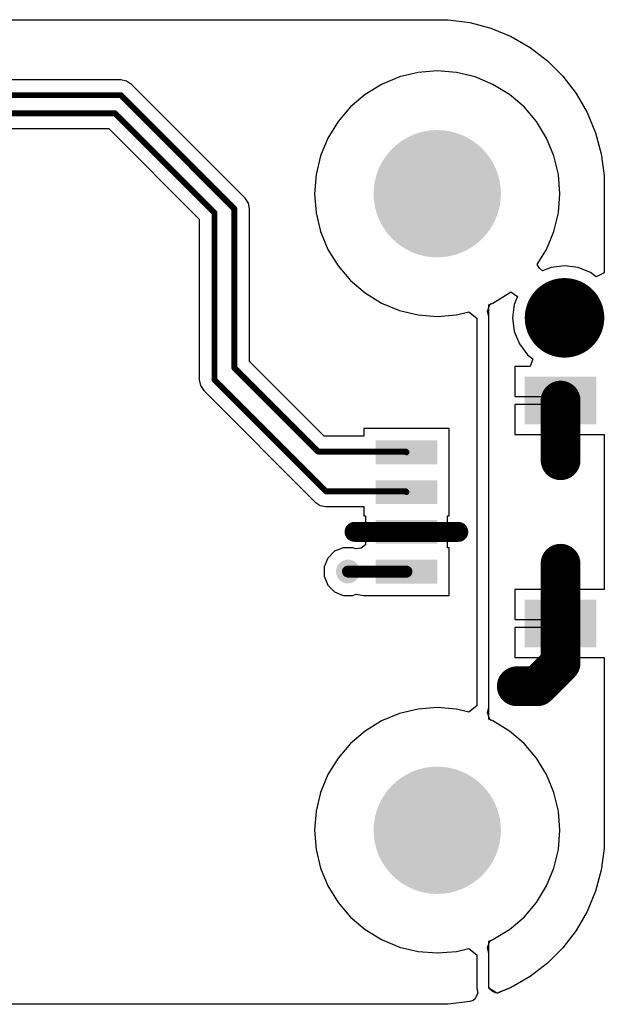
# Model space of a CAD drawing. Header units: inches. Extents: x 0.3 to 40.7, y 0.3 to 25.1.
# Tile 3 of 3: x 26 to 40.7, y 0.3 to 25.1. Entities that reach past the tile are written whole.
import ezdxf

# ---------------------------------------------------------------- set-up
doc = ezdxf.new("R2010")
doc.units = ezdxf.units.IN
for name, color, linetype in [('Pad Holes', 156, 'Continuous'), ('TOP', 1, 'Continuous'), ('Via Holes', 16, 'Continuous')]:
    doc.layers.add(name, color=color, linetype=linetype)

# ---------------------------------------------------------------- blocks, each defined once
blk = doc.blocks.new('F_____________1___F_________1_1676')
at = {"layer": 'TOP'}
h = blk.add_hatch(color=1, dxfattribs=at)
edge = h.paths.add_edge_path()
edge.add_arc((0, 0), 0.5, 0, 360)
for points, const_width in [([(0.5, 0, 1), (-0.5, 0, 1)], 1), ([(-0.75, 0, 1), (-0.25, 0, 1)], 0.5), ([(0.25, 0, 1), (0.75, 0, 1)], 0.5)]:
    blk.add_lwpolyline(points, format="xyb", close=True, dxfattribs=dict(at, const_width=const_width))
blk = doc.blocks.new('SM04B_SRSS_TB_LF__SN__F_________1_1678')
at = {"layer": 'TOP'}
for points in [[(-3.4, 2.838), (-2.2, 2.838), (-2.2, 1.038), (-3.4, 1.038)], [(2.2, 2.838), (3.4, 2.838), (3.4, 1.038), (2.2, 1.038)], [(-1.8, -1.162), (-1.2, -1.162), (-1.2, -2.712), (-1.8, -2.712)], [(-0.8, -1.162), (-0.2, -1.162), (-0.2, -2.712), (-0.8, -2.712)], [(0.2, -1.162), (0.8, -1.162), (0.8, -2.712), (0.2, -2.712)], [(1.2, -1.162), (1.8, -1.162), (1.8, -2.712), (1.2, -2.712)]]:
    blk.add_hatch(color=1, dxfattribs=at).paths.add_polyline_path(points)

msp = doc.modelspace()

# ---------------------------------------------------------------- hatches: boundary and pattern name
at = {"layer": 'Pad Holes'}
h = msp.add_hatch(color=7, dxfattribs=at)
edge = h.paths.add_edge_path()
edge.add_arc((36.5, 20.68), 1.6, 0, 360)
h = msp.add_hatch(color=7, dxfattribs=at)
edge = h.paths.add_edge_path()
edge.add_arc((36.5, 4.68), 1.6, 0, 360)
at = {"layer": 'TOP'}
h = msp.add_hatch(color=1, dxfattribs=at)
edge = h.paths.add_edge_path()
edge.add_arc((36.5, 20.68), 1.5, 0, 360)
h = msp.add_hatch(color=1, dxfattribs=at)
edge = h.paths.add_edge_path()
edge.add_arc((34.255, 11.183), 0.3, 0, 360)
h = msp.add_hatch(color=1, dxfattribs=at)
edge = h.paths.add_edge_path()
edge.add_arc((38.5, 8.3), 0.3, 0, 360)
h = msp.add_hatch(color=1, dxfattribs=at)
edge = h.paths.add_edge_path()
edge.add_arc((36.5, 4.68), 1.5, 0, 360)
at = {"layer": 'Via Holes'}
h = msp.add_hatch(color=7, dxfattribs=at)
edge = h.paths.add_edge_path()
edge.add_arc((34.255, 11.183), 0.15, 0, 360)
h = msp.add_hatch(color=7, dxfattribs=at)
edge = h.paths.add_edge_path()
edge.add_arc((38.5, 8.3), 0.15, 0, 360)

# ---------------------------------------------------------------- linework, layer by layer
at = {"layer": 'TOP'}
for p, q in [((25.275, 25.054), (36.5, 25.054)), ((36.5, 25.054), (36.775, 25.054)), ((36.775, 25.054), (37.32, 24.982)), ((37.32, 24.982), (37.851, 24.84)), ((37.851, 24.84), (38.359, 24.63)), ((38.359, 24.63), (38.835, 24.355)), ((38.835, 24.355), (39.271, 24.02)), ((39.271, 24.02), (39.66, 23.631)), ((36.5, 23.765), (36.018, 23.727)), ((36.983, 23.727), (36.5, 23.765)), ((28.543, 23.539), (25.539, 23.539)), ((28.69, 23.51), (28.543, 23.539)), ((35.547, 23.614), (35.1, 23.428)), ((36.018, 23.727), (35.547, 23.614)), ((37.453, 23.614), (36.983, 23.727)), ((37.9, 23.428), (37.453, 23.614)), ((39.66, 23.631), (39.995, 23.195)), ((28.814, 23.427), (28.69, 23.51)), ((31.67, 20.57), (28.814, 23.427)), ((35.1, 23.428), (34.687, 23.175)), ((38.313, 23.175), (37.9, 23.428)), ((34.687, 23.175), (34.319, 22.861)), ((38.681, 22.861), (38.313, 23.175)), ((39.995, 23.195), (40.27, 22.719)), ((34.319, 22.861), (34.005, 22.493)), ((38.995, 22.493), (38.681, 22.861)), ((40.27, 22.719), (40.48, 22.211)), ((23.18, 22.318), (28.242, 22.318)), ((28.242, 22.318), (30.518, 20.042)), ((34.005, 22.493), (33.752, 22.08)), ((39.248, 22.08), (38.995, 22.493)), ((33.752, 22.08), (33.566, 21.633)), ((39.434, 21.633), (39.248, 22.08)), ((40.48, 22.211), (40.622, 21.68)), ((33.566, 21.633), (33.454, 21.163)), ((39.547, 21.163), (39.434, 21.633)), ((40.622, 21.68), (40.694, 21.135)), ((33.454, 21.163), (33.416, 20.68)), ((39.585, 20.68), (39.547, 21.163)), ((40.694, 21.135), (40.694, 20.86)), ((40.694, 20.86), (40.694, 18.688)), ((31.753, 20.446), (31.67, 20.57)), ((33.416, 20.68), (33.454, 20.197)), ((39.547, 20.197), (39.585, 20.68)), ((31.782, 20.3), (31.753, 20.446)), ((31.782, 16.46), (31.782, 20.3)), ((33.454, 20.197), (33.566, 19.727)), ((39.434, 19.727), (39.547, 20.197)), ((30.518, 20.042), (30.518, 16.002)), ((33.566, 19.727), (33.752, 19.28)), ((39.248, 19.28), (39.434, 19.727)), ((33.752, 19.28), (34.005, 18.867)), ((39.016, 18.9), (39.248, 19.28)), ((34.005, 18.867), (34.319, 18.499)), ((39.068, 18.806), (39.016, 18.9)), ((39.361, 18.827), (39.148, 18.738)), ((39.7, 18.871), (39.361, 18.827)), ((40.039, 18.827), (39.7, 18.871)), ((40.356, 18.696), (40.039, 18.827)), ((39.148, 18.738), (39.068, 18.806)), ((40.494, 18.589), (40.356, 18.696)), ((40.694, 18.688), (40.494, 18.589)), ((34.319, 18.499), (34.687, 18.185)), ((34.687, 18.185), (35.1, 17.932)), ((37.9, 17.932), (38.313, 18.185)), ((37.9, 17.932), (38.313, 18.185)), ((38.313, 18.185), (38.347, 18.214)), ((38.313, 18.185), (38.347, 18.214)), ((38.347, 18.214), (38.514, 18.093)), ((38.347, 18.214), (38.514, 18.093)), ((38.514, 18.093), (38.433, 17.899)), ((38.514, 18.093), (38.433, 17.899)), ((35.1, 17.932), (35.547, 17.746)), ((37.767, 17.723), (37.803, 17.85)), ((37.8, 17.89), (37.9, 17.932)), ((37.8, 7.47), (37.8, 17.89)), ((37.803, 17.85), (37.831, 17.896)), ((37.831, 17.896), (37.846, 17.909)), ((37.846, 17.909), (37.9, 17.932)), ((38.433, 17.899), (38.389, 17.56)), ((38.433, 17.899), (38.389, 17.56)), ((35.547, 17.746), (36.018, 17.633)), ((36.018, 17.633), (36.5, 17.596)), ((36.5, 17.596), (36.983, 17.633)), ((36.983, 17.633), (37.294, 17.708)), ((37.294, 17.708), (37.494, 17.551)), ((37.777, 17.668), (37.767, 17.723)), ((37.785, 17.627), (37.777, 17.668)), ((37.798, 17.587), (37.785, 17.627)), ((37.796, 17.568), (37.798, 17.587)), ((37.494, 17.551), (37.494, 7.809)), ((37.8, 17.551), (37.796, 17.568)), ((37.8, 7.809), (37.8, 17.551)), ((38.389, 17.56), (38.433, 17.221)), ((38.389, 17.56), (38.433, 17.221)), ((38.433, 17.221), (38.564, 16.904)), ((38.433, 17.221), (38.564, 16.904)), ((38.564, 16.904), (38.773, 16.633)), ((38.564, 16.904), (38.773, 16.633)), ((38.773, 16.633), (38.902, 16.534)), ((38.773, 16.633), (38.902, 16.534)), ((33.66, 14.582), (31.782, 16.46)), ((38.834, 16.334), (38.447, 16.334)), ((38.447, 16.334), (38.447, 15.58)), ((38.834, 16.334), (38.447, 16.334)), ((38.447, 16.334), (38.447, 15.58)), ((38.902, 16.534), (38.834, 16.334)), ((38.902, 16.534), (38.834, 16.334)), ((30.518, 16.002), (30.547, 15.856)), ((30.547, 15.856), (30.63, 15.732)), ((30.63, 15.732), (33.432, 12.93)), ((38.447, 15.58), (39.601, 15.58)), ((38.447, 15.58), (39.601, 15.58)), ((39.501, 15.38), (38.447, 15.38)), ((38.447, 15.38), (38.447, 14.626)), ((39.501, 15.38), (38.447, 15.38)), ((38.447, 15.38), (38.447, 14.626)), ((39.501, 14.626), (39.501, 15.38)), ((39.501, 14.626), (39.501, 15.38)), ((39.601, 15.58), (39.601, 15.48)), ((39.601, 15.58), (39.601, 15.48)), ((39.601, 15.48), (39.701, 15.48)), ((39.601, 15.48), (39.701, 15.48)), ((39.701, 15.48), (39.701, 14.626)), ((39.701, 15.48), (39.701, 14.626)), ((36.801, 14.78), (34.651, 14.78)), ((34.651, 14.78), (34.651, 14.582)), ((36.801, 13.58), (36.801, 14.78)), ((38.447, 14.626), (39.501, 14.626)), ((38.447, 14.626), (39.501, 14.626)), ((39.701, 14.626), (40.694, 14.626)), ((39.701, 14.626), (40.694, 14.626)), ((40.694, 14.626), (40.694, 10.734)), ((40.694, 14.626), (40.694, 10.734)), ((34.651, 14.582), (33.66, 14.582)), ((36.801, 12.58), (36.801, 13.58)), ((33.432, 12.93), (33.556, 12.847)), ((33.556, 12.847), (33.702, 12.818)), ((33.702, 12.818), (34.651, 12.818)), ((34.651, 12.818), (34.651, 12.58)), ((34.651, 12.58), (34.697, 12.58)), ((34.697, 12.58), (34.697, 12.28)), ((36.755, 12.28), (36.755, 12.58)), ((36.755, 12.58), (36.801, 12.58)), ((34.697, 12.28), (35.726, 12.28)), ((35.726, 12.28), (36.755, 12.28)), ((35.726, 12.08), (34.697, 12.08)), ((34.697, 12.08), (34.697, 11.851)), ((36.755, 12.08), (35.726, 12.08)), ((36.755, 11.78), (36.755, 12.08)), ((33.915, 11.692), (33.746, 11.523)), ((34.136, 11.783), (33.915, 11.692)), ((34.374, 11.783), (34.136, 11.783)), ((34.451, 11.752), (34.374, 11.783)), ((34.586, 11.771), (34.451, 11.752)), ((34.697, 11.851), (34.586, 11.771)), ((36.801, 11.78), (36.755, 11.78)), ((36.801, 10.58), (36.801, 11.78)), ((33.746, 11.523), (33.655, 11.302)), ((33.655, 11.302), (33.655, 11.064)), ((33.655, 11.064), (33.746, 10.843)), ((33.746, 10.843), (33.915, 10.674)), ((33.915, 10.674), (34.136, 10.583)), ((39.501, 10.734), (38.447, 10.734)), ((38.447, 10.734), (38.447, 9.98)), ((39.501, 10.734), (38.447, 10.734)), ((38.447, 10.734), (38.447, 9.98)), ((39.501, 9.98), (39.501, 10.734)), ((39.501, 9.98), (39.501, 10.734)), ((40.694, 10.734), (39.701, 10.734)), ((39.701, 10.734), (39.701, 9.88)), ((40.694, 10.734), (39.701, 10.734)), ((39.701, 10.734), (39.701, 9.88)), ((34.136, 10.583), (34.374, 10.583)), ((34.374, 10.583), (34.451, 10.615)), ((34.451, 10.615), (34.651, 10.58)), ((34.651, 10.58), (34.651, 10.58)), ((34.651, 10.58), (36.801, 10.58)), ((38.447, 9.98), (39.501, 9.98)), ((38.447, 9.98), (39.501, 9.98)), ((39.501, 9.78), (38.447, 9.78)), ((38.447, 9.78), (38.447, 9.026)), ((39.501, 9.78), (38.447, 9.78)), ((38.447, 9.78), (38.447, 9.026)), ((39.501, 9.026), (39.501, 9.78)), ((39.501, 9.026), (39.501, 9.78)), ((39.701, 9.88), (39.701, 9.026)), ((39.701, 9.88), (39.701, 9.026)), ((38.447, 9.026), (39.501, 9.026)), ((38.447, 9.026), (39.501, 9.026)), ((39.701, 9.026), (40.694, 9.026)), ((39.701, 9.026), (40.694, 9.026)), ((40.694, 9.026), (40.694, 4.5)), ((40.694, 9.026), (40.694, 4.5)), ((36.018, 7.727), (35.547, 7.614)), ((36.5, 7.765), (36.018, 7.727)), ((36.983, 7.727), (36.5, 7.765)), ((37.294, 7.652), (36.983, 7.727)), ((37.494, 7.809), (37.294, 7.652)), ((37.767, 7.637), (37.777, 7.692)), ((37.777, 7.692), (37.785, 7.734)), ((37.785, 7.734), (37.798, 7.773)), ((37.796, 7.792), (37.8, 7.809)), ((37.798, 7.773), (37.796, 7.792)), ((35.1, 7.428), (34.687, 7.175)), ((35.547, 7.614), (35.1, 7.428)), ((37.803, 7.51), (37.767, 7.637)), ((37.9, 7.428), (37.8, 7.47)), ((37.831, 7.464), (37.803, 7.51)), ((37.846, 7.451), (37.831, 7.464)), ((37.9, 7.428), (37.846, 7.451)), ((38.313, 7.175), (37.9, 7.428)), ((38.313, 7.175), (37.9, 7.428)), ((34.687, 7.175), (34.319, 6.861)), ((38.681, 6.861), (38.313, 7.175)), ((38.681, 6.861), (38.313, 7.175)), ((34.319, 6.861), (34.005, 6.493)), ((38.995, 6.493), (38.681, 6.861)), ((38.995, 6.493), (38.681, 6.861)), ((34.005, 6.493), (33.752, 6.08)), ((39.248, 6.08), (38.995, 6.493)), ((39.248, 6.08), (38.995, 6.493)), ((33.752, 6.08), (33.566, 5.633)), ((39.434, 5.633), (39.248, 6.08)), ((39.434, 5.633), (39.248, 6.08)), ((33.566, 5.633), (33.454, 5.163)), ((39.547, 5.163), (39.434, 5.633)), ((39.547, 5.163), (39.434, 5.633)), ((33.454, 5.163), (33.416, 4.68)), ((39.585, 4.68), (39.547, 5.163)), ((39.585, 4.68), (39.547, 5.163)), ((33.416, 4.68), (33.454, 4.197)), ((39.547, 4.197), (39.585, 4.68)), ((39.547, 4.197), (39.585, 4.68)), ((40.694, 4.5), (40.694, 4.225)), ((40.694, 4.5), (40.694, 4.225)), ((40.694, 4.225), (40.622, 3.68)), ((40.694, 4.225), (40.622, 3.68)), ((33.454, 4.197), (33.566, 3.727)), ((39.434, 3.727), (39.547, 4.197)), ((39.434, 3.727), (39.547, 4.197)), ((33.566, 3.727), (33.752, 3.28)), ((39.248, 3.28), (39.434, 3.727)), ((39.248, 3.28), (39.434, 3.727)), ((40.622, 3.68), (40.48, 3.149)), ((40.622, 3.68), (40.48, 3.149)), ((33.752, 3.28), (34.005, 2.867)), ((38.995, 2.867), (39.248, 3.28)), ((38.995, 2.867), (39.248, 3.28)), ((40.48, 3.149), (40.27, 2.641)), ((40.48, 3.149), (40.27, 2.641)), ((34.005, 2.867), (34.319, 2.499)), ((38.681, 2.499), (38.995, 2.867)), ((38.681, 2.499), (38.995, 2.867)), ((34.319, 2.499), (34.687, 2.185)), ((38.313, 2.185), (38.681, 2.499)), ((38.313, 2.185), (38.681, 2.499)), ((40.27, 2.641), (39.995, 2.165)), ((40.27, 2.641), (39.995, 2.165)), ((34.687, 2.185), (35.1, 1.932)), ((37.9, 1.932), (38.313, 2.185)), ((37.9, 1.932), (38.313, 2.185)), ((39.995, 2.165), (39.66, 1.729)), ((39.995, 2.165), (39.66, 1.729)), ((35.1, 1.932), (35.547, 1.746)), ((35.547, 1.746), (36.018, 1.633)), ((37.767, 1.723), (37.803, 1.85)), ((37.8, 1.89), (37.9, 1.932)), ((37.8, 0.715), (37.8, 1.89)), ((37.803, 1.85), (37.831, 1.896)), ((37.831, 1.896), (37.846, 1.909)), ((37.846, 1.909), (37.9, 1.932)), ((36.018, 1.633), (36.5, 1.596)), ((36.5, 1.596), (36.983, 1.633)), ((36.983, 1.633), (37.294, 1.708)), ((37.294, 1.708), (37.494, 1.551)), ((37.494, 1.551), (37.494, 0.715)), ((37.777, 1.668), (37.767, 1.723)), ((37.785, 1.627), (37.777, 1.668)), ((37.798, 1.587), (37.785, 1.627)), ((37.796, 1.568), (37.798, 1.587)), ((37.8, 1.551), (37.796, 1.568)), ((37.8, 0.724), (37.8, 1.551)), ((39.66, 1.729), (39.271, 1.34)), ((39.66, 1.729), (39.271, 1.34)), ((39.271, 1.34), (38.835, 1.005)), ((39.271, 1.34), (38.835, 1.005)), ((38.835, 1.005), (38.359, 0.73)), ((38.835, 1.005), (38.359, 0.73)), ((37.517, 0.598), (37.469, 0.473)), ((37.494, 0.715), (37.5, 0.686)), ((37.5, 0.686), (37.5, 0.656)), ((37.5, 0.656), (37.508, 0.635)), ((37.508, 0.635), (37.514, 0.617)), ((37.514, 0.617), (37.517, 0.598)), ((37.802, 0.72), (37.8, 0.724)), ((38, 0.582), (37.8, 0.715)), ((37.803, 0.717), (37.802, 0.72)), ((37.815, 0.695), (37.803, 0.717)), ((37.879, 0.64), (37.815, 0.695)), ((37.947, 0.602), (37.879, 0.64)), ((37.959, 0.597), (37.947, 0.602)), ((37.98, 0.591), (37.959, 0.597)), ((38.016, 0.588), (37.98, 0.591)), ((38.359, 0.73), (38, 0.582)), ((38.359, 0.73), (38.016, 0.588)), ((36.5, 0.306), (25.275, 0.306)), ((36.775, 0.306), (36.5, 0.306)), ((37.32, 0.378), (36.775, 0.306)), ((37.407, 0.401), (37.32, 0.378)), ((37.451, 0.447), (37.407, 0.401)), ((37.469, 0.473), (37.451, 0.447))]:
    msp.add_line(p, q, dxfattribs=at)
for points, const_width in [([(25.263, 23.157), (28.543, 23.157)], 0.15), ([(28.543, 23.157), (31.4, 20.3)], 0.15), ([(23.18, 22.7), (28.4, 22.7)], 0.15), ([(28.4, 22.7), (30.9, 20.2)], 0.15), ([(31.4, 16.302), (31.4, 20.3)], 0.15), ([(30.9, 16.002), (30.9, 20.2)], 0.15), ([(31.4, 16.302), (33.502, 14.2)], 0.15), ([(30.9, 16.002), (33.702, 13.2)], 0.15), ([(39.601, 13.981), (39.601, 15.48)], 1), ([(33.502, 14.2), (35.706, 14.2)], 0.15), ([(35.706, 14.2), (35.726, 14.18)], 0.15), ([(33.702, 13.2), (35.706, 13.2)], 0.15), ([(35.706, 13.2), (35.726, 13.18)], 0.15), ([(34.42, 12.18), (35.726, 12.18)], 0.5), ([(35.726, 12.18), (37.031, 12.18)], 0.5), ([(39.6, 9.881), (39.6, 11.38)], 1), ([(34.255, 11.183), (34.256, 11.182)], 0.3), ([(34.256, 11.182), (35.724, 11.182)], 0.3), ([(35.724, 11.182), (35.726, 11.18)], 0.3), ([(39.601, 8.886), (39.601, 9.88)], 1), ([(39.6, 9.881), (39.601, 9.88)], 0.5), ([(39.015, 8.3), (39.601, 8.886)], 1), ([(38.5, 8.3), (39.015, 8.3)], 1)]:
    msp.add_lwpolyline(points, dxfattribs=dict(at, const_width=const_width))
for points, const_width in [([(28.506, 23.157, 1), (28.581, 23.157, 1)], 0.075), ([(28.506, 23.157, 1), (28.581, 23.157, 1)], 0.075), ([(28.363, 22.7, 1), (28.438, 22.7, 1)], 0.075), ([(28.363, 22.7, 1), (28.438, 22.7, 1)], 0.075), ([(31.363, 20.3, 1), (31.438, 20.3, 1)], 0.075), ([(31.363, 20.3, 1), (31.438, 20.3, 1)], 0.075), ([(30.862, 20.2, 1), (30.937, 20.2, 1)], 0.075), ([(30.862, 20.2, 1), (30.937, 20.2, 1)], 0.075), ([(31.363, 16.302, 1), (31.438, 16.302, 1)], 0.075), ([(31.363, 16.302, 1), (31.438, 16.302, 1)], 0.075), ([(30.862, 16.002, 1), (30.937, 16.002, 1)], 0.075), ([(30.862, 16.002, 1), (30.937, 16.002, 1)], 0.075), ([(39.351, 15.48, 1), (39.851, 15.48, 1)], 0.5), ([(39.351, 13.981, 1), (39.851, 13.981, 1)], 0.5), ([(33.464, 14.2, 1), (33.54, 14.2, 1)], 0.075), ([(33.464, 14.2, 1), (33.54, 14.2, 1)], 0.075), ([(35.668, 14.2, 1), (35.743, 14.2, 1)], 0.075), ([(35.668, 14.2, 1), (35.743, 14.2, 1)], 0.075), ([(35.688, 14.18, 1), (35.763, 14.18, 1)], 0.075), ([(33.664, 13.2, 1), (33.74, 13.2, 1)], 0.075), ([(33.664, 13.2, 1), (33.74, 13.2, 1)], 0.075), ([(35.668, 13.2, 1), (35.743, 13.2, 1)], 0.075), ([(35.668, 13.2, 1), (35.743, 13.2, 1)], 0.075), ([(35.688, 13.18, 1), (35.763, 13.18, 1)], 0.075), ([(34.295, 12.18, 1), (34.545, 12.18, 1)], 0.25), ([(35.601, 12.18, 1), (35.851, 12.18, 1)], 0.25), ([(35.601, 12.18, 1), (35.851, 12.18, 1)], 0.25), ([(36.906, 12.18, 1), (37.156, 12.18, 1)], 0.25), ([(39.35, 11.38, 1), (39.85, 11.38, 1)], 0.5), ([(34.18, 11.183, 1), (34.33, 11.183, 1)], 0.15), ([(34.181, 11.182, 1), (34.331, 11.182, 1)], 0.15), ([(34.181, 11.182, 1), (34.331, 11.182, 1)], 0.15), ([(35.649, 11.182, 1), (35.799, 11.182, 1)], 0.15), ([(35.649, 11.182, 1), (35.799, 11.182, 1)], 0.15), ([(35.651, 11.18, 1), (35.801, 11.18, 1)], 0.15), ([(39.35, 9.881, 1), (39.85, 9.881, 1)], 0.5), ([(39.351, 9.88, 1), (39.851, 9.88, 1)], 0.5), ([(39.475, 9.881, 1), (39.725, 9.881, 1)], 0.25), ([(39.476, 9.88, 1), (39.726, 9.88, 1)], 0.25), ([(39.351, 8.886, 1), (39.851, 8.886, 1)], 0.5), ([(39.351, 8.886, 1), (39.851, 8.886, 1)], 0.5), ([(38.25, 8.3, 1), (38.75, 8.3, 1)], 0.5), ([(38.765, 8.3, 1), (39.265, 8.3, 1)], 0.5), ([(38.765, 8.3, 1), (39.265, 8.3, 1)], 0.5)]:
    msp.add_lwpolyline(points, format="xyb", close=True, dxfattribs=dict(at, const_width=const_width))

# ---------------------------------------------------------------- block references
at = {"rotation": 270}
for name, p in [('F_____________1___F_________1_1676', (39.7, 17.56)), ('SM04B_SRSS_TB_LF__SN__F_________1_1678', (37.663, 12.68))]:
    msp.add_blockref(name, p, dxfattribs=at)

doc.saveas('drawing.dxf')
